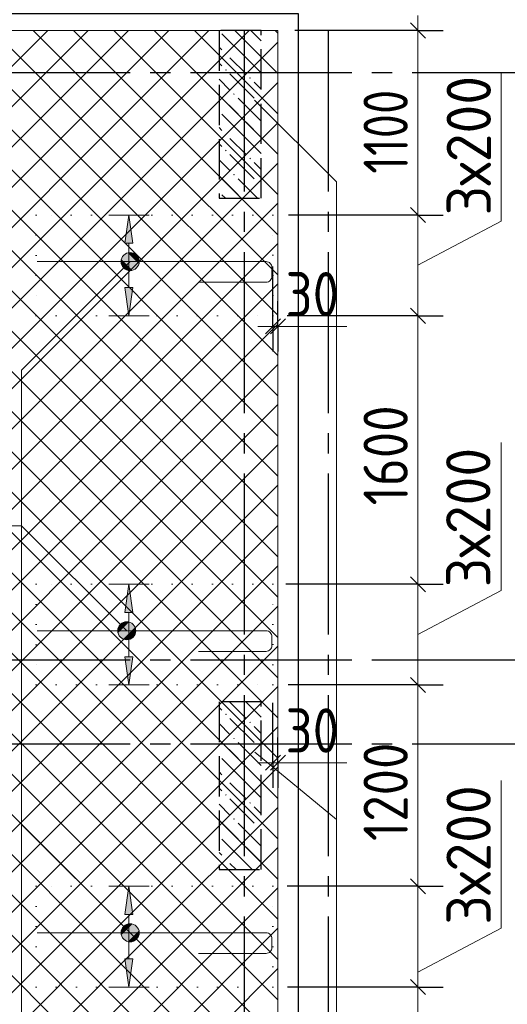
# Model space of a CAD drawing. Header units: millimetres. Extents: x 0 to 50400, y 0 to 35640.
# Tile 24 of 25: x 38727 to 41631, y 26809 to 32677. Entities that reach past the tile are written whole.
import ezdxf

# ---------------------------------------------------------------- set-up
doc = ezdxf.new("R2010")
doc.units = ezdxf.units.MM
for name, pattern in [('______2', [324, 240, -84]), ('______5', [1320, 960, -120, 120, -120]), ('______9', [120, 0, -120])]:
    doc.linetypes.add(name, pattern=pattern)
for name, color, linetype, lineweight in [('Standard', 7, 'Continuous', 25), ('ДОП Верх по Х', 7, 'Continuous', 25), ('ЖБ Перекрытие верхний уровень', 7, 'Continuous', 35), ('ЖБ Пилон', 7, 'Continuous', 35), ('Общий01', 7, 'Continuous', 13), ('Позиционная метка номер позиции', 7, 'Continuous', 13), ('Размерная линия_ общее', 7, 'Continuous', 13), ('Тени', 7, 'Continuous', 13)]:
    doc.layers.add(name, color=color, linetype=linetype, lineweight=lineweight)
doc.layers.add('Оси', color=7, linetype='______5', true_color=0x656565)
doc.styles.add('ISOCPEUR', font='txt')

msp = doc.modelspace()

# ---------------------------------------------------------------- hatches: boundary and pattern name
at = {"layer": 'ДОП Верх по Х', "linetype": 'Continuous', "lineweight": 13, "transparency": 33554687}
for points in [[(39401.6, 31344.4), (39377.6, 31512.4), (39353.6, 31344.4)], [(39401.6, 29144.4), (39377.6, 29312.4), (39353.6, 29144.4)], [(39401.6, 27344.4), (39377.6, 27512.4), (39353.6, 27344.4)]]:
    msp.add_hatch(color=7, dxfattribs=at).paths.add_polyline_path(points)
for points in [[(39401.6, 31080.4), (39377.6, 30912.4), (39353.6, 31080.4)], [(39401.6, 28880.4), (39377.6, 28712.4), (39353.6, 28880.4)], [(39401.6, 27080.4), (39377.6, 26912.4), (39353.6, 27080.4)]]:
    msp.add_hatch(color=7, dxfattribs=at).paths.add_polyline_path(points, flags=16)
at = {"layer": 'ЖБ Пилон', "linetype": 'Continuous', "lineweight": -3, "transparency": 33554687}
for points in [[(40046.8, 32569.3), (40051.6, 32574.1), (40056.4, 32569.3), (40051.6, 32564.5)], [(39950.8, 32473.3), (39955.6, 32478.1), (39960.4, 32473.3), (39955.6, 32468.5)], [(39950.8, 32377.3), (39955.6, 32382.1), (39960.4, 32377.3), (39955.6, 32372.5)], [(40094.8, 32329.3), (40099.6, 32334.1), (40104.4, 32329.3), (40099.6, 32324.5)], [(39998.8, 32233.3), (40003.6, 32238.1), (40008.4, 32233.3), (40003.6, 32228.5)], [(40142.8, 32185.3), (40147.6, 32190.1), (40152.4, 32185.3), (40147.6, 32180.5)], [(40046.8, 32089.3), (40051.6, 32094.1), (40056.4, 32089.3), (40051.6, 32084.5)], [(39950.8, 31993.3), (39955.6, 31998.1), (39960.4, 31993.3), (39955.6, 31988.5)], [(39950.8, 31897.3), (39955.6, 31902.1), (39960.4, 31897.3), (39955.6, 31892.5)], [(40094.8, 31849.3), (40099.6, 31854.1), (40104.4, 31849.3), (40099.6, 31844.5)], [(39998.8, 31753.3), (40003.6, 31758.1), (40008.4, 31753.3), (40003.6, 31748.5)], [(40142.8, 31705.3), (40147.6, 31710.1), (40152.4, 31705.3), (40147.6, 31700.5)], [(40049.9, 31612.4), (40051.6, 31614.1), (40053.3, 31612.4)], [(39950.8, 28537.3), (39955.6, 28542.1), (39960.4, 28537.3), (39955.6, 28532.5)], [(40094.8, 28489.3), (40099.6, 28494.1), (40104.4, 28489.3), (40099.6, 28484.5)], [(39998.8, 28393.3), (40003.6, 28398.1), (40008.4, 28393.3), (40003.6, 28388.5)], [(40142.8, 28345.3), (40147.6, 28350.1), (40152.4, 28345.3), (40147.6, 28340.5)], [(40046.8, 28249.3), (40051.6, 28254.1), (40056.4, 28249.3), (40051.6, 28244.5)], [(39950.8, 28153.3), (39955.6, 28158.1), (39960.4, 28153.3), (39955.6, 28148.5)], [(39950.8, 28057.3), (39955.6, 28062.1), (39960.4, 28057.3), (39955.6, 28052.5)], [(40094.8, 28009.3), (40099.6, 28014.1), (40104.4, 28009.3), (40099.6, 28004.5)], [(39998.8, 27913.3), (40003.6, 27918.1), (40008.4, 27913.3), (40003.6, 27908.5)], [(40142.8, 27865.3), (40147.6, 27870.1), (40152.4, 27865.3), (40147.6, 27860.5)], [(40046.8, 27769.3), (40051.6, 27774.1), (40056.4, 27769.3), (40051.6, 27764.5)], [(39950.8, 27673.3), (39955.6, 27678.1), (39960.4, 27673.3), (39955.6, 27668.5)]]:
    msp.add_hatch(color=7, dxfattribs=at).paths.add_polyline_path(points, flags=16)
at = {"layer": 'Позиционная метка номер позиции', "linetype": 'Continuous', "lineweight": 13, "transparency": 33554687}
for points in [[(39437, 31221.7), (39371.4, 31287.3), (39346.9, 31273.6)], [(39437, 31249.1), (39398.9, 31287.3), (39371.4, 31287.3)], [(39437, 31249.1), (39371.4, 31287.3), (39437, 31221.7)], [(39398.9, 31287.3), (39437, 31249.1), (39423.3, 31273.6)], [(39423.3, 31197.2), (39346.9, 31273.6), (39333.2, 31249.1)], [(39423.3, 31197.2), (39333.2, 31249.1), (39398.9, 31183.5)], [(39398.9, 31183.5), (39333.2, 31249.1), (39333.2, 31221.7)], [(39398.9, 31183.5), (39333.2, 31221.7), (39371.4, 31183.5)], [(39371.4, 31183.5), (39333.2, 31221.7), (39346.9, 31197.2)], [(39437, 31221.7), (39346.9, 31273.6), (39423.3, 31197.2)], [(39326.9, 28997.2), (39378.9, 29087.3), (39313.2, 29021.6)], [(39313.2, 29021.6), (39378.9, 29087.3), (39351.4, 29087.3)], [(39313.2, 29021.6), (39351.4, 29087.3), (39313.2, 29049.1)], [(39313.2, 29049.1), (39351.4, 29087.3), (39326.9, 29073.6)], [(39326.9, 28997.2), (39403.3, 29073.6), (39378.9, 29087.3)], [(39351.4, 28983.5), (39403.3, 29073.6), (39326.9, 28997.2)], [(39351.4, 28983.5), (39417, 29049.1), (39403.3, 29073.6)], [(39378.9, 28983.5), (39417, 29049.1), (39351.4, 28983.5)], [(39378.9, 28983.5), (39417, 29021.6), (39417, 29049.1)], [(39417, 29021.6), (39378.9, 28983.5), (39403.3, 28997.2)], [(39346.9, 27197.2), (39398.9, 27287.3), (39333.2, 27221.6)], [(39333.2, 27221.6), (39398.9, 27287.3), (39371.4, 27287.3)], [(39333.2, 27221.6), (39371.4, 27287.3), (39333.2, 27249.1)], [(39333.2, 27249.1), (39371.4, 27287.3), (39346.9, 27273.6)], [(39346.9, 27197.2), (39423.3, 27273.6), (39398.9, 27287.3)], [(39371.4, 27183.5), (39423.3, 27273.6), (39346.9, 27197.2)], [(39371.4, 27183.5), (39437, 27249.1), (39423.3, 27273.6)], [(39398.9, 27183.5), (39437, 27249.1), (39371.4, 27183.5)], [(39398.9, 27183.5), (39437, 27221.6), (39437, 27249.1)], [(39437, 27221.6), (39398.9, 27183.5), (39423.3, 27197.2)]]:
    msp.add_hatch(color=7, dxfattribs=at).paths.add_polyline_path(points)

# ---------------------------------------------------------------- linework, layer by layer
at = {"layer": 'Standard', "color": 254, "linetype": 'Continuous', "lineweight": -3, "true_color": 0xc4c4ff, "transparency": 33554687}
msp.add_lwpolyline([(7965.1, 10212.4), (40388.1, 10212.4), (40388.1, 32712.4), (7965.1, 32712.4), (7965.1, 10212.4)], dxfattribs=at)
at = {"layer": 'ДОП Верх по Х', "color": 251, "linetype": 'Continuous', "lineweight": 13, "true_color": 0x494949, "transparency": 33554687}
for p, q in [((39377.6, 31512.4), (39257.6, 31512.4)), ((39377.6, 31512.4), (39353.6, 31344.4)), ((39401.6, 31344.4), (39377.6, 31512.4)), ((39377.6, 31512.4), (39497.6, 31512.4)), ((39377.6, 31512.4), (39377.6, 31512.4)), ((39353.6, 31344.4), (39401.6, 31344.4)), ((39377.6, 31080.4), (39377.6, 31344.4)), ((39377.6, 30912.4), (39353.6, 31080.4)), ((39353.6, 31080.4), (39401.6, 31080.4)), ((39401.6, 31080.4), (39377.6, 30912.4)), ((39377.6, 30912.4), (39257.6, 30912.4)), ((39377.6, 30912.4), (39497.6, 30912.4)), ((39377.6, 30912.4), (39377.6, 30912.4)), ((39377.6, 29312.4), (39257.6, 29312.4)), ((39377.6, 29312.4), (39353.6, 29144.4)), ((39401.6, 29144.4), (39377.6, 29312.4)), ((39377.6, 29312.4), (39497.6, 29312.4)), ((39377.6, 29312.4), (39377.6, 29312.4)), ((39353.6, 29144.4), (39401.6, 29144.4)), ((39377.6, 28880.4), (39377.6, 29144.4)), ((39377.6, 28712.4), (39353.6, 28880.4)), ((39353.6, 28880.4), (39401.6, 28880.4)), ((39401.6, 28880.4), (39377.6, 28712.4)), ((39377.6, 28712.4), (39257.6, 28712.4)), ((39377.6, 28712.4), (39497.6, 28712.4)), ((39377.6, 28712.4), (39377.6, 28712.4)), ((39377.6, 27512.4), (39257.6, 27512.4)), ((39377.6, 27512.4), (39353.6, 27344.4)), ((39401.6, 27344.4), (39377.6, 27512.4)), ((39377.6, 27512.4), (39497.6, 27512.4)), ((39377.6, 27512.4), (39377.6, 27512.4)), ((39353.6, 27344.4), (39401.6, 27344.4)), ((39377.6, 27080.4), (39377.6, 27344.4)), ((39377.6, 26912.4), (39353.6, 27080.4)), ((39353.6, 27080.4), (39401.6, 27080.4)), ((39401.6, 27080.4), (39377.6, 26912.4)), ((39377.6, 26912.4), (39257.6, 26912.4)), ((39377.6, 26912.4), (39497.6, 26912.4)), ((39377.6, 26912.4), (39377.6, 26912.4))]:
    msp.add_line(p, q, dxfattribs=at)
at = {"layer": 'ДОП Верх по Х', "color": 7, "linetype": 'Continuous', "lineweight": 18, "transparency": 33554687}
for points in [[(39791.7, 31112.4), (40195.3, 31112.4), (40201.7, 31113.3), (40208.2, 31115.4), (40214.3, 31118.8), (40219.2, 31122.9), (40223.3, 31127.9), (40226.7, 31133.9), (40228.9, 31140.5), (40229.7, 31146.8), (40229.7, 31201), (40228.9, 31207.3), (40226.7, 31213.9), (40223.3, 31219.9), (40219.2, 31224.8), (40214.3, 31229), (40208.2, 31232.4), (40201.7, 31234.5), (40195.3, 31235.4), (38831.1, 31235.4)], [(39791.7, 28912.4), (40195.3, 28912.4), (40201.7, 28913.3), (40208.2, 28915.4), (40214.3, 28918.8), (40219.2, 28922.9), (40223.3, 28927.9), (40226.7, 28933.9), (40228.9, 28940.5), (40229.7, 28946.8), (40229.7, 29001), (40228.9, 29007.3), (40226.7, 29013.9), (40223.3, 29019.9), (40219.2, 29024.8), (40214.3, 29029), (40208.2, 29032.4), (40201.7, 29034.5), (40195.3, 29035.4), (38831.1, 29035.4)], [(39791.7, 27112.4), (40195.3, 27112.4), (40201.7, 27113.3), (40208.2, 27115.4), (40214.3, 27118.8), (40219.2, 27122.9), (40223.3, 27127.9), (40226.7, 27133.9), (40228.9, 27140.5), (40229.7, 27146.8), (40229.7, 27201), (40228.9, 27207.3), (40226.7, 27213.9), (40223.3, 27219.9), (40219.2, 27224.8), (40214.3, 27229), (40208.2, 27232.3), (40201.7, 27234.5), (40195.3, 27235.4), (38831.1, 27235.4)]]:
    msp.add_lwpolyline(points, dxfattribs=at)
at = {"layer": 'ЖБ Перекрытие верхний уровень', "color": 7, "linetype": 'Continuous', "lineweight": 18, "transparency": 33554687}
for p, q in [((40265.1, 32612.4), (33664.9, 32612.4)), ((40265.1, 10312.4), (40265.1, 32612.4))]:
    msp.add_line(p, q, dxfattribs=at)
at = {"layer": 'ЖБ Перекрытие верхний уровень', "color": 254, "linetype": 'Continuous', "lineweight": 18, "transparency": 33554687}
for p, q in [((38251.6, 31969.3), (38894.7, 32612.4)), ((38328.5, 32612.4), (38971.6, 31969.3)), ((38491.6, 31969.3), (39134.7, 32612.4)), ((38568.5, 32612.4), (39211.6, 31969.3)), ((38731.6, 31969.3), (39374.7, 32612.4)), ((38808.5, 32612.4), (39451.6, 31969.3)), ((38971.6, 31969.3), (39614.7, 32612.4)), ((39048.5, 32612.4), (39691.6, 31969.3)), ((39211.6, 31969.3), (39854.7, 32612.4)), ((39288.5, 32612.4), (39931.6, 31969.3)), ((39451.6, 31969.3), (40094.7, 32612.4)), ((39528.5, 32612.4), (40171.6, 31969.3)), ((39768.5, 32612.4), (40265.1, 32115.8)), ((40008.5, 32612.4), (40265.1, 32355.8)), ((40248.5, 32612.4), (40265.1, 32595.8)), ((39691.6, 31969.3), (40265.1, 32542.8)), ((38251.6, 32449.3), (38731.6, 31969.3)), ((39931.6, 31969.3), (40265.1, 32302.8)), ((40171.6, 31969.3), (40265.1, 32062.8)), ((38251.6, 31489.3), (38731.6, 31969.3)), ((38251.6, 31249.3), (38971.6, 31969.3)), ((38251.6, 31009.3), (39211.6, 31969.3)), ((38251.6, 30769.3), (39451.6, 31969.3)), ((38251.6, 30529.3), (39691.6, 31969.3)), ((38251.6, 30289.3), (39931.6, 31969.3)), ((38251.6, 30049.3), (40171.6, 31969.3)), ((38251.6, 31969.3), (40265.1, 29955.8)), ((38491.6, 31969.3), (40265.1, 30195.8)), ((38731.6, 31969.3), (40265.1, 30435.8)), ((38971.6, 31969.3), (40265.1, 30675.8)), ((39211.6, 31969.3), (40265.1, 30915.8)), ((39451.6, 31969.3), (40265.1, 31155.8)), ((39691.6, 31969.3), (40265.1, 31395.8)), ((39931.6, 31969.3), (40265.1, 31635.8)), ((40171.6, 31969.3), (40265.1, 31875.8)), ((38251.6, 29809.3), (40265.1, 31822.8)), ((38251.6, 31729.3), (40265.1, 29715.8)), ((38251.6, 29569.3), (40265.1, 31582.8)), ((38251.6, 31489.3), (40171.6, 29569.3)), ((38491.6, 29569.3), (40265.1, 31342.8)), ((38251.6, 31249.3), (39931.6, 29569.3)), ((38731.6, 29569.3), (40265.1, 31102.8)), ((38251.6, 31009.3), (39691.6, 29569.3)), ((38971.6, 29569.3), (40265.1, 30862.8)), ((38251.6, 30769.3), (39451.6, 29569.3)), ((39211.6, 29569.3), (40265.1, 30622.8)), ((38251.6, 30529.3), (39211.6, 29569.3)), ((39451.6, 29569.3), (40265.1, 30382.8)), ((38251.6, 30289.3), (38971.6, 29569.3)), ((39691.6, 29569.3), (40265.1, 30142.8)), ((38251.6, 30049.3), (38731.6, 29569.3)), ((39931.6, 29569.3), (40265.1, 29902.8)), ((40171.6, 29569.3), (40265.1, 29662.8)), ((38251.6, 29089.3), (38731.6, 29569.3)), ((38251.6, 28849.3), (38971.6, 29569.3)), ((38251.6, 28609.3), (39211.6, 29569.3)), ((38251.6, 28369.3), (39451.6, 29569.3)), ((38251.6, 28129.3), (39691.6, 29569.3)), ((38251.6, 27889.3), (39931.6, 29569.3)), ((38251.6, 27649.3), (40171.6, 29569.3)), ((38251.6, 29569.3), (40265.1, 27555.8)), ((38491.6, 29569.3), (40265.1, 27795.8)), ((38731.6, 29569.3), (40265.1, 28035.8)), ((38971.6, 29569.3), (40265.1, 28275.8)), ((39211.6, 29569.3), (40265.1, 28515.8)), ((39451.6, 29569.3), (40265.1, 28755.8)), ((39691.6, 29569.3), (40265.1, 28995.8)), ((39931.6, 29569.3), (40265.1, 29235.8)), ((40171.6, 29569.3), (40265.1, 29475.8)), ((38251.6, 27409.3), (40265.1, 29422.8)), ((38251.6, 29329.3), (40265.1, 27315.8)), ((38251.6, 27169.3), (40265.1, 29182.8)), ((38251.6, 29089.3), (40171.6, 27169.3)), ((38491.6, 27169.3), (40265.1, 28942.8)), ((38251.6, 28849.3), (39931.6, 27169.3)), ((38731.6, 27169.3), (40265.1, 28702.8)), ((38251.6, 28609.3), (39691.6, 27169.3)), ((38971.6, 27169.3), (40265.1, 28462.8)), ((38251.6, 28369.3), (39451.6, 27169.3)), ((39211.6, 27169.3), (40265.1, 28222.8)), ((38251.6, 28129.3), (39211.6, 27169.3)), ((39451.6, 27169.3), (40265.1, 27982.8)), ((38251.6, 27889.3), (38971.6, 27169.3)), ((39691.6, 27169.3), (40265.1, 27742.8)), ((38251.6, 27649.3), (38731.6, 27169.3)), ((39931.6, 27169.3), (40265.1, 27502.8)), ((40171.6, 27169.3), (40265.1, 27262.8)), ((38251.6, 26689.3), (38731.6, 27169.3)), ((38251.6, 26449.3), (38971.6, 27169.3)), ((38251.6, 26209.3), (39211.6, 27169.3)), ((38251.6, 25969.3), (39451.6, 27169.3)), ((38251.6, 25729.3), (39691.6, 27169.3)), ((38251.6, 25489.3), (39931.6, 27169.3)), ((38251.6, 25249.3), (40171.6, 27169.3)), ((38491.6, 27169.3), (40265.1, 25395.8)), ((38731.6, 27169.3), (40265.1, 25635.8)), ((38971.6, 27169.3), (40265.1, 25875.8)), ((39211.6, 27169.3), (40265.1, 26115.8)), ((39451.6, 27169.3), (40265.1, 26355.8)), ((39691.6, 27169.3), (40265.1, 26595.8)), ((39931.6, 27169.3), (40265.1, 26835.8)), ((40171.6, 27169.3), (40265.1, 27075.8)), ((38251.6, 25009.3), (40265.1, 27022.8))]:
    msp.add_line(p, q, dxfattribs=at)
at = {"layer": 'ЖБ Пилон', "color": 253, "linetype": '______2', "lineweight": -3, "true_color": 0xa0a0a0, "transparency": 33554687}
for p, q in [((40165.1, 32612.4), (39915.1, 32612.4)), ((39915.1, 32612.4), (39915.1, 31612.4)), ((40165.1, 31612.4), (40165.1, 32612.4)), ((39915.1, 31612.4), (40165.1, 31612.4)), ((40165.1, 28612.4), (39915.1, 28612.4)), ((39915.1, 28612.4), (39915.1, 27612.4)), ((40165.1, 27612.4), (40165.1, 28612.4)), ((39915.1, 27612.4), (40165.1, 27612.4))]:
    msp.add_line(p, q, dxfattribs=at)
at = {"layer": 'ЖБ Пилон', "color": 253, "linetype": 'Continuous', "lineweight": -3, "true_color": 0xa0a0a0, "transparency": 33554687}
for p, q in [((40075.6, 32449.3), (39931.6, 32593.3)), ((40008.5, 32612.4), (40027.6, 32593.3)), ((40165.1, 32551.8), (40104.5, 32612.4)), ((39915.1, 32513.8), (39931.6, 32497.3)), ((40075.6, 32545.3), (40165.1, 32455.8)), ((39979.6, 32449.3), (40075.6, 32353.3)), ((40075.6, 32449.3), (40165.1, 32359.8)), ((39931.6, 32401.3), (39915.1, 32417.8)), ((39979.6, 32353.3), (40123.6, 32209.3)), ((39915.1, 32321.8), (39979.6, 32257.3)), ((40165.1, 32263.8), (40123.6, 32305.3)), ((39915.1, 32225.8), (40027.6, 32113.3)), ((40165.1, 32071.8), (40027.6, 32209.3)), ((40075.6, 31969.3), (39931.6, 32113.3)), ((40075.6, 32065.3), (40165.1, 31975.8)), ((39915.1, 32033.8), (39931.6, 32017.3)), ((39931.6, 31921.3), (39915.1, 31937.8)), ((39979.6, 31969.3), (40075.6, 31873.3)), ((40075.6, 31969.3), (40165.1, 31879.8)), ((39979.6, 31873.3), (40123.6, 31729.3)), ((39915.1, 31841.8), (39979.6, 31777.3)), ((40165.1, 31783.8), (40123.6, 31825.3)), ((39915.1, 31745.8), (40027.6, 31633.3)), ((40144.5, 31612.4), (40027.6, 31729.3)), ((39952.5, 31612.4), (39931.6, 31633.3)), ((39931.6, 28561.3), (39915.1, 28577.8)), ((39979.6, 28609.3), (40075.6, 28513.3)), ((40075.6, 28609.3), (40072.5, 28612.4)), ((40075.6, 28609.3), (40165.1, 28519.8)), ((39915.1, 28481.8), (39979.6, 28417.3)), ((39979.6, 28513.3), (40123.6, 28369.3)), ((40165.1, 28423.8), (40123.6, 28465.3)), ((39915.1, 28385.8), (40027.6, 28273.3)), ((40165.1, 28231.8), (40027.6, 28369.3)), ((40075.6, 28129.3), (39931.6, 28273.3)), ((40075.6, 28225.3), (40165.1, 28135.8)), ((39915.1, 28193.8), (39931.6, 28177.3)), ((39979.6, 28129.3), (40075.6, 28033.3)), ((40075.6, 28129.3), (40165.1, 28039.8)), ((39931.6, 28081.3), (39915.1, 28097.8)), ((39915.1, 28001.8), (39979.6, 27937.3)), ((39979.6, 28033.3), (40123.6, 27889.3)), ((40165.1, 27943.8), (40123.6, 27985.3)), ((39915.1, 27905.8), (40027.6, 27793.3)), ((40165.1, 27751.8), (40027.6, 27889.3)), ((40075.6, 27649.3), (39931.6, 27793.3)), ((39915.1, 27713.8), (39931.6, 27697.3)), ((40075.6, 27745.3), (40165.1, 27655.8)), ((39979.6, 27649.3), (40016.5, 27612.4)), ((40075.6, 27649.3), (40112.5, 27612.4)), ((39920.5, 27612.4), (39915.1, 27617.8))]:
    msp.add_line(p, q, dxfattribs=at)
at = {"layer": 'Общий01', "color": 7, "linetype": 'Continuous', "lineweight": 13, "transparency": 33554687}
for p, q in [((40265.7, 30849.1), (40675.7, 30849.1)), ((40265.7, 28249.1), (40675.7, 28249.1))]:
    msp.add_line(p, q, dxfattribs=at)
for points in [[(41098.9, 31213.1), (41594.7, 31475.9), (41594.7, 32356.9)], [(40613.8, 27909.7), (40613.8, 31709.7), (40125.8, 32197.6)], [(41098.9, 29013.1), (41594.7, 29275.9), (41594.7, 30156.9)], [(40613.8, 24849.7), (40613.8, 27909.7), (40126.8, 28311.5)], [(41098.9, 27000.1), (41594.7, 27262.9), (41594.7, 28143.9)]]:
    msp.add_lwpolyline(points, dxfattribs=at)
at = {"layer": 'Оси', "color": 8, "linetype": '______5', "lineweight": -3, "transparency": 33554687}
for p, q in [((40065.1, 32612.4), (40065.1, 8317)), ((40565.1, 32612.4), (40565.1, 8317)), ((8065.1, 32362.4), (42962.9, 32362.4)), ((8065.1, 28862.4), (42962.9, 28862.4)), ((8065.1, 28362.4), (42962.9, 28362.4))]:
    msp.add_line(p, q, dxfattribs=at)
at = {"layer": 'Оси', "color": 7, "linetype": 'Continuous', "lineweight": 25, "transparency": 33554687}
msp.add_lwpolyline([(40927.7, 28862.4), (42927.7, 28862.4), (43162.7, 29097.4)], dxfattribs=at)
msp.add_lwpolyline([(40927.7, 28862.4), (42927.7, 28862.4), (43162.7, 29097.4)], dxfattribs=at)
at = {"layer": 'Позиционная метка номер позиции', "color": 7, "linetype": 'Continuous', "lineweight": 13, "transparency": 33554687}
for p, q in [((39346.9, 31273.6), (39346.9, 31273.6)), ((39423.3, 31273.6), (39423.3, 31273.6)), ((39346.9, 31197.2), (39346.9, 31197.2)), ((39423.3, 31197.2), (39423.3, 31197.2)), ((39326.9, 29073.6), (39326.9, 29073.6)), ((39403.3, 29073.6), (39403.3, 29073.6)), ((39326.9, 28997.2), (39326.9, 28997.2)), ((39403.3, 28997.2), (39403.3, 28997.2)), ((39346.9, 27273.6), (39346.9, 27273.6)), ((39423.3, 27273.6), (39423.3, 27273.6)), ((39346.9, 27197.2), (39346.9, 27197.2)), ((39423.3, 27197.2), (39423.3, 27197.2))]:
    msp.add_line(p, q, dxfattribs=at)
for points in [[(39385.1, 31235.4), (38739, 30589.3), (38739, 29661.5)], [(39365.1, 29035.4), (38739, 29661.5), (36469, 29661.5)], [(39385.1, 27235.4), (38739, 27881.5), (38739, 29661.5)], [(39385.1, 25852.4), (38739, 26498.5), (38739, 28324.1)]]:
    msp.add_lwpolyline(points, dxfattribs=at)
for centre in [(39385.1, 31235.4), (39365.1, 29035.4), (39385.1, 27235.4)]:
    msp.add_circle(centre, 54, dxfattribs=at)
at = {"layer": 'Размерная линия_ общее', "color": 7, "linetype": 'Continuous', "lineweight": 13, "transparency": 33554687}
for p, q in [((41098.9, 32612.4), (41098.9, 32702.4)), ((41098.9, 31512.4), (41098.9, 32612.4)), ((41098.9, 30912.4), (41098.9, 31512.4)), ((41098.9, 29312.4), (41098.9, 30912.4)), ((40235.7, 30849.1), (40145.7, 30849.1)), ((40235.7, 30849.1), (40265.7, 30849.1)), ((40265.7, 30849.1), (40355.7, 30849.1)), ((41098.9, 28712.4), (41098.9, 29312.4)), ((41098.9, 27512.4), (41098.9, 28712.4)), ((40235.7, 28249.1), (40145.7, 28249.1)), ((40235.7, 28249.1), (40265.7, 28249.1)), ((40265.7, 28249.1), (40355.7, 28249.1)), ((41098.9, 26912.4), (41098.9, 27512.4)), ((41098.9, 26112.4), (41098.9, 26912.4))]:
    msp.add_line(p, q, dxfattribs=at)
at = {"layer": 'Размерная линия_ общее', "color": 7, "linetype": 'Continuous', "lineweight": 25, "transparency": 33554687}
for p, q in [((41143.9, 32567.4), (41053.9, 32657.4)), ((41143.9, 31467.4), (41053.9, 31557.4)), ((41143.9, 30867.4), (41053.9, 30957.4)), ((40190.7, 30804.1), (40280.7, 30894.1)), ((40220.7, 30804.1), (40310.7, 30894.1)), ((41143.9, 29267.4), (41053.9, 29357.4)), ((41143.9, 28667.4), (41053.9, 28757.4)), ((40190.7, 28204.1), (40280.7, 28294.1)), ((40220.7, 28204.1), (40310.7, 28294.1)), ((41143.9, 27467.4), (41053.9, 27557.4)), ((41143.9, 26867.4), (41053.9, 26957.4))]:
    msp.add_line(p, q, dxfattribs=at)
at = {"layer": 'Размерная линия_ общее', "color": 7, "linetype": 'Continuous', "lineweight": -3, "transparency": 33554687}
for p, q in [((41098.9, 32612.4), (40365.1, 32612.4)), ((41098.9, 32612.4), (40948.9, 32612.4)), ((41098.9, 32612.4), (41248.9, 32612.4)), ((41098.9, 31512.4), (40948.9, 31512.4)), ((41098.9, 31512.4), (41248.9, 31512.4)), ((40235.7, 30849.1), (40235.7, 31206.4)), ((40235.7, 30849.1), (40235.7, 30999.1)), ((40265.7, 30849.1), (40265.7, 30999.1)), ((41098.9, 30912.4), (40948.9, 30912.4)), ((41098.9, 30912.4), (41248.9, 30912.4)), ((40235.7, 30849.1), (40235.7, 30699.1)), ((40265.7, 30849.1), (40265.7, 30699.1)), ((40265.7, 30849.1), (40265.7, 30849.1)), ((41098.9, 29312.4), (40948.9, 29312.4)), ((41098.9, 29312.4), (41248.9, 29312.4)), ((41098.9, 28712.4), (40948.9, 28712.4)), ((41098.9, 28712.4), (41248.9, 28712.4)), ((40235.7, 28249.1), (40235.7, 28606.4)), ((40235.7, 28249.1), (40235.7, 28399.2)), ((40265.7, 28249.1), (40265.7, 28399.2)), ((40235.7, 28249.1), (40235.7, 28099.1)), ((40265.7, 28249.1), (40265.7, 28099.1)), ((40265.7, 28249.1), (40265.7, 28249.1)), ((41098.9, 27512.4), (40948.9, 27512.4)), ((41098.9, 27512.4), (41248.9, 27512.4)), ((41098.9, 26912.4), (40948.9, 26912.4)), ((41098.9, 26912.4), (41248.9, 26912.4))]:
    msp.add_line(p, q, dxfattribs=at)
for points in [[(41098.9, 31512.4), (41078.5, 31512.4), (41078.5, 31512.4), (40328.4, 31512.4)], [(41098.9, 30912.4), (41078.5, 30912.4), (41078.5, 30912.4), (40320.6, 30912.4)], [(41098.9, 29312.4), (41078.5, 29312.4), (41078.5, 29312.4), (41078.5, 29312.4), (41078.5, 29312.4), (40311.9, 29312.4)], [(41098.9, 28712.4), (41078.5, 28712.4), (41078.5, 28712.4), (41078.5, 28712.4), (41078.5, 28712.4), (40326, 28712.4)], [(41098.9, 27512.4), (41078.5, 27512.4), (41078.5, 27512.4), (41078.5, 27512.4), (41078.5, 27512.4), (41078.5, 27512.4), (41078.5, 27512.4), (40320.2, 27512.4)], [(41098.9, 26912.4), (41078.5, 26912.4), (41078.5, 26912.4), (41078.5, 26912.4), (41078.5, 26912.4), (41078.5, 26912.4), (41078.5, 26912.4), (40322.6, 26912.4)]]:
    msp.add_lwpolyline(points, dxfattribs=at)
at = {"layer": 'Тени', "color": 7, "linetype": '______9', "lineweight": 13, "transparency": 33554687}
for p, q in [((38825.1, 31512.4), (38825.1, 30912.4)), ((40235.7, 31512.4), (38825.1, 31512.4)), ((40235.7, 30912.4), (40235.7, 31512.4)), ((38825.1, 30912.4), (40235.7, 30912.4)), ((38825.1, 29312.4), (38825.1, 28712.4)), ((40235.7, 29312.4), (38825.1, 29312.4)), ((40235.7, 28712.4), (40235.7, 29312.4)), ((38825.1, 28712.4), (40235.7, 28712.4)), ((38825.1, 27512.4), (38825.1, 26912.4)), ((40235.7, 27512.4), (38825.1, 27512.4)), ((40235.7, 26912.4), (40235.7, 27512.4)), ((38825.1, 26912.4), (40235.7, 26912.4))]:
    msp.add_line(p, q, dxfattribs=at)

# ---------------------------------------------------------------- texts
at = {"layer": 'Размерная линия_ общее', "color": 7, "linetype": 'Continuous', "lineweight": 25, "transparency": 33554687, "char_height": 264, "attachment_point": 7, "rotation": 90, "style": 'ISOCPEUR'}
for s, insert, width in [('\\W0.95;3х200', (41534, 31510.9), 1048.035), ('\\W0.80;1100', (41038.9, 31758.8), 738.854), ('\\W0.87;1600', (41038.9, 29782.4), 800.283), ('\\W0.95;3х200', (41531, 29294.5), 1048.027), ('\\W0.87;1200', (41038.9, 27782.4), 800.283), ('\\W0.95;3х200', (41532.9, 27283.6), 1048.027)]:
    msp.add_mtext(s, dxfattribs=dict(at, insert=insert, width=width))
at = {"layer": 'Размерная линия_ общее', "color": 7, "linetype": 'Continuous', "lineweight": 25, "transparency": 33554687, "char_height": 264, "width": 484.709, "attachment_point": 7, "style": 'ISOCPEUR'}
for insert in [(40310.7, 30909.1), (40310.7, 28309.1)]:
    msp.add_mtext('\\W0.87;30', dxfattribs=dict(at, insert=insert))

doc.saveas('drawing.dxf')
